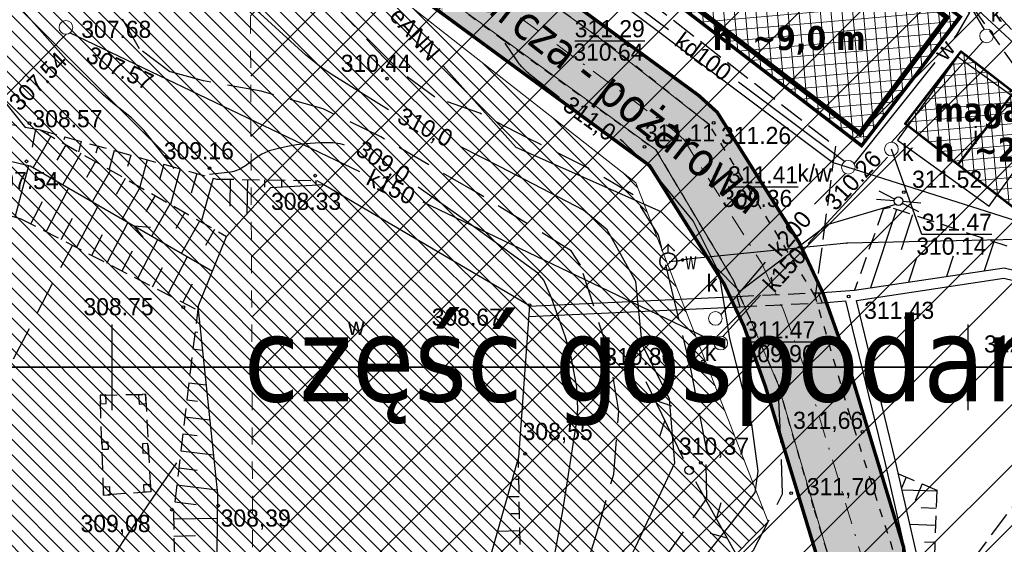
# Model space of a CAD drawing. Extents: x 4615668 to 9249187, y 5334101 to 10688993.
# Tile 23 of 120: x 4667479 to 4667536, y 5336809 to 5336839. Entities that reach past the tile are written whole.
import ezdxf
from ezdxf.enums import TextEntityAlignment as Align

# ---------------------------------------------------------------- set-up
doc = ezdxf.new("R2010")
doc.units = 0
doc.header["$MEASUREMENT"] = 0
for name, pattern in [('BUIB05', [1, 0.5, -0.5]), ('CHODNIK', [2, 1.5, -0.5]), ('DASHDOT', [25.4, 12.7, -6.35, 0, -6.35]), ('DROGA', [1, 0.5, -0.5]), ('PRZEPUST', [1.5, 1, -0.5]), ('SKARPA1', [1.5, 1, -0.5]), ('WARSTWICA', [3, 2, -1]), ('WIATA', [1.5, 1, -0.5])]:
    doc.linetypes.add(name, pattern=pattern)
for name, color, linetype in [('11', 7, 'Continuous'), ('13', 7, 'Continuous'), ('14', 7, 'Continuous'), ('16', 7, 'Continuous'), ('17', 7, 'Continuous'), ('19', 7, 'Continuous'), ('21', 7, 'Continuous'), ('22', 7, 'Continuous'), ('24', 7, 'Continuous'), ('25', 7, 'Continuous'), ('27', 7, 'Continuous'), ('28', 7, 'Continuous'), ('45', 7, 'Continuous'), ('50', 7, 'Continuous'), ('51', 7, 'Continuous'), ('52', 7, 'Continuous'), ('56', 7, 'Continuous'), ('60', 7, 'Continuous'), ('9', 7, 'Continuous'), ('tpsa_stolarka', 4, 'Continuous'), ('UKKPA_506', 7, 'Continuous')]:
    doc.layers.add(name, color=color, linetype=linetype)
for name, color, linetype, lineweight in [('budynek', 7, 'Continuous', 53), ('hatch', 253, 'Continuous', 0), ('sciany - mur', 1, 'Continuous', 30)]:
    doc.layers.add(name, color=color, linetype=linetype, lineweight=lineweight)
doc.styles.add('tomek14', font='ISOCP.shx', dxfattribs={"height": 14})
doc.styles.add('txt', font='TXT', dxfattribs={"height": 0.2})

# ---------------------------------------------------------------- blocks, each defined once
blk = doc.blocks.new('*M2220')
at = {"layer": '60', "color": 7, "linetype": 'Continuous'}
for p, q in [((250, 0), (250, 2.5)), ((300, 0), (300, 2.5))]:
    blk.add_line(p, q, dxfattribs=at)
blk.add_lwpolyline([(0, 0), (0, 250), (400, 250), (400, 0)], close=True, dxfattribs=at)
blk = doc.blocks.new('*M2222')
at = {"layer": '60', "color": 7, "linetype": 'Continuous'}
for p, q in [((250, 247.5), (250, 250)), ((300, 247.5), (300, 250))]:
    blk.add_line(p, q, dxfattribs=at)
blk.add_lwpolyline([(0, 0), (0, 250), (400, 250), (400, 0)], close=True, dxfattribs=at)
blk = doc.blocks.new('KL')
at = {"layer": 'UKKPA_506', "color": 7, "linetype": 'Continuous', "lineweight": 13}
blk.add_circle((0, 0), 0.4, dxfattribs=at)
blk = doc.blocks.new('SLU')
at = {"layer": '22', "color": 1, "linetype": 'Continuous'}
blk.add_circle((0, 0), 0.25, dxfattribs=at)
blk = doc.blocks.new('PLT')
at = {"layer": '24', "color": 40, "linetype": 'Continuous'}
for p, q in [((3.25, 0), (2.543, 0.707)), ((0.75, 0), (5.75, 0)), ((4.543, 0), (3.836, -0.707))]:
    blk.add_line(p, q, dxfattribs=at)
blk = doc.blocks.new('WYS')
at = {"layer": '52', "color": 67, "linetype": 'Continuous'}
blk.add_circle((0, 0), 0.08, dxfattribs=at)
blk = doc.blocks.new('SL')
at = {"layer": '22', "color": 1, "linetype": 'Continuous'}
for p, q in [((-1.272, 0.256), (-0.245, 0.05)), ((1.281, 0.256), (0.245, 0.048)), ((-0.246, -0.05), (-1.272, -0.255)), ((0.245, -0.048), (1.281, -0.256))]:
    blk.add_line(p, q, dxfattribs=at)
blk.add_circle((0, 0), 0.25, dxfattribs=at)
blk = doc.blocks.new('*M2256')
at = {"layer": '25', "color": 165, "linetype": 'Continuous'}
blk.add_lwpolyline([(5, 0), (4.94, 0.78), (4.75, 1.55), (4.45, 2.27), (4.04, 2.94), (3.53, 3.54), (2.93, 4.05), (2.26, 4.46), (1.54, 4.76), (0.77, 4.94), (-0.01, 5), (-0.79, 4.94), (-1.55, 4.75), (-2.28, 4.45), (-2.95, 4.04), (-3.54, 3.53), (-4.05, 2.93), (-4.46, 2.26), (-4.76, 1.53), (-4.94, 0.77), (-5, -0.02), (-4.94, -0.8), (-4.75, -1.56), (-4.45, -2.29), (-4.03, -2.95), (-3.52, -3.55), (-2.92, -4.06), (-2.25, -4.46), (-1.52, -4.76), (-0.76, -4.94), (0.02, -5), (0.81, -4.93), (1.57, -4.75), (2.29, -4.44), (2.96, -4.03), (3.56, -3.52), (4.06, -2.92), (4.47, -2.24), (4.76, -1.52), (4.94, -0.75), (5, 0)], dxfattribs=at)
blk.add_lwpolyline([(5, 0), (4.94, 0.78), (4.75, 1.55), (4.45, 2.27), (4.04, 2.94), (3.53, 3.54), (2.93, 4.05), (2.26, 4.46), (1.54, 4.76), (0.77, 4.94), (-0.01, 5), (-0.79, 4.94), (-1.55, 4.75), (-2.28, 4.45), (-2.95, 4.04), (-3.54, 3.53), (-4.05, 2.93), (-4.46, 2.26), (-4.76, 1.53), (-4.94, 0.77), (-5, -0.02), (-4.94, -0.8), (-4.75, -1.56), (-4.45, -2.29), (-4.03, -2.95), (-3.52, -3.55), (-2.92, -4.06), (-2.25, -4.46), (-1.52, -4.76), (-0.76, -4.94), (0.02, -5), (0.81, -4.93), (1.57, -4.75), (2.29, -4.44), (2.96, -4.03), (3.56, -3.52), (4.06, -2.92), (4.47, -2.24), (4.76, -1.52), (4.94, -0.75), (5, 0)], dxfattribs=at)
for p in [(-4.94, 0.77), (-4.76, 1.53), (-4.46, 2.26), (-4.05, 2.93), (-3.54, 3.53), (-2.95, 4.04), (-2.28, 4.45), (-1.55, 4.75), (-0.79, 4.94), (-0.01, 5), (0.77, 4.94), (1.54, 4.76), (2.26, 4.46), (2.93, 4.05), (3.53, 3.54), (4.04, 2.94), (4.45, 2.27), (4.75, 1.55), (4.94, 0.78), (5, 0), (-5, -0.02), (-4.94, -0.8), (-4.75, -1.56), (-4.45, -2.29), (-4.03, -2.95), (-3.52, -3.55), (-2.92, -4.06), (-2.25, -4.46), (-1.52, -4.76), (-0.76, -4.94), (0.02, -5), (0.81, -4.93), (1.57, -4.75), (2.29, -4.44), (2.96, -4.03), (3.56, -3.52), (4.06, -2.92), (4.47, -2.24), (4.76, -1.52), (4.94, -0.75)]:
    blk.add_point(p, dxfattribs=at)
blk = doc.blocks.new('*M2257')
at = {"layer": '25', "color": 165, "linetype": 'Continuous'}
blk.add_lwpolyline([(5, 0), (4.94, 0.78), (4.75, 1.55), (4.45, 2.27), (4.04, 2.94), (3.53, 3.54), (2.93, 4.05), (2.26, 4.46), (1.54, 4.76), (0.77, 4.94), (-0.01, 5), (-0.79, 4.94), (-1.55, 4.75), (-2.28, 4.45), (-2.95, 4.04), (-3.54, 3.53), (-4.05, 2.93), (-4.46, 2.26), (-4.76, 1.53), (-4.94, 0.77), (-5, -0.02), (-4.94, -0.8), (-4.75, -1.56), (-4.45, -2.29), (-4.03, -2.95), (-3.52, -3.55), (-2.92, -4.06), (-2.25, -4.46), (-1.52, -4.76), (-0.76, -4.94), (0.02, -5), (0.81, -4.93), (1.57, -4.75), (2.29, -4.44), (2.96, -4.03), (3.56, -3.52), (4.06, -2.92), (4.47, -2.24), (4.76, -1.52), (4.94, -0.75), (5, 0)], dxfattribs=at)
blk.add_lwpolyline([(5, 0), (4.94, 0.78), (4.75, 1.55), (4.45, 2.27), (4.04, 2.94), (3.53, 3.54), (2.93, 4.05), (2.26, 4.46), (1.54, 4.76), (0.77, 4.94), (-0.01, 5), (-0.79, 4.94), (-1.55, 4.75), (-2.28, 4.45), (-2.95, 4.04), (-3.54, 3.53), (-4.05, 2.93), (-4.46, 2.26), (-4.76, 1.53), (-4.94, 0.77), (-5, -0.02), (-4.94, -0.8), (-4.75, -1.56), (-4.45, -2.29), (-4.03, -2.95), (-3.52, -3.55), (-2.92, -4.06), (-2.25, -4.46), (-1.52, -4.76), (-0.76, -4.94), (0.02, -5), (0.81, -4.93), (1.57, -4.75), (2.29, -4.44), (2.96, -4.03), (3.56, -3.52), (4.06, -2.92), (4.47, -2.24), (4.76, -1.52), (4.94, -0.75), (5, 0)], dxfattribs=at)
for p in [(-4.94, 0.77), (-4.76, 1.53), (-4.46, 2.26), (-4.05, 2.93), (-3.54, 3.53), (-2.95, 4.04), (-2.28, 4.45), (-1.55, 4.75), (-0.79, 4.94), (-0.01, 5), (0.77, 4.94), (1.54, 4.76), (2.26, 4.46), (2.93, 4.05), (3.53, 3.54), (4.04, 2.94), (4.45, 2.27), (4.75, 1.55), (4.94, 0.78), (5, 0), (-5, -0.02), (-4.94, -0.8), (-4.75, -1.56), (-4.45, -2.29), (-4.03, -2.95), (-3.52, -3.55), (-2.92, -4.06), (-2.25, -4.46), (-1.52, -4.76), (-0.76, -4.94), (0.02, -5), (0.81, -4.93), (1.57, -4.75), (2.29, -4.44), (2.96, -4.03), (3.56, -3.52), (4.06, -2.92), (4.47, -2.24), (4.76, -1.52), (4.94, -0.75)]:
    blk.add_point(p, dxfattribs=at)
blk = doc.blocks.new('*M2258')
at = {"layer": '25', "color": 165, "linetype": 'Continuous'}
blk.add_line((0, 5), (0, 10), dxfattribs=at)
blk.add_line((0, 5), (0, 10), dxfattribs=at)
for p in [(0, 10), (0, 5)]:
    blk.add_point(p, dxfattribs=at)
blk = doc.blocks.new('*M2259')
at = {"layer": '25', "color": 165, "linetype": 'Continuous'}
blk.add_line((-3.5, 6.5), (0, 10), dxfattribs=at)
blk.add_line((-3.5, 6.5), (0, 10), dxfattribs=at)
for p in [(-3.5, 6.5), (0, 10)]:
    blk.add_point(p, dxfattribs=at)
blk = doc.blocks.new('*M2260')
at = {"layer": '25', "color": 165, "linetype": 'Continuous'}
blk.add_line((0, 10), (3.5, 6.5), dxfattribs=at)
blk.add_line((0, 10), (3.5, 6.5), dxfattribs=at)
for p in [(0, 10), (3.5, 6.5)]:
    blk.add_point(p, dxfattribs=at)
blk = doc.blocks.new('HYP')
at = {"layer": '25', "color": 165, "linetype": 'Continuous'}
for name in ['*M2259', '*M2258', '*M2260', '*M2256', '*M2257']:
    blk.add_blockref(name, (0, 0), dxfattribs=at)
blk = doc.blocks.new('*M2262')
at = {"layer": '25', "color": 165, "linetype": 'Continuous'}
blk.add_lwpolyline([(0.5, 0), (0.49, 0.08), (0.48, 0.15), (0.45, 0.23), (0.4, 0.29), (0.35, 0.35), (0.29, 0.4), (0.23, 0.45), (0.15, 0.48), (0.08, 0.49), (0, 0.5), (-0.08, 0.49), (-0.16, 0.48), (-0.23, 0.45), (-0.29, 0.4), (-0.35, 0.35), (-0.41, 0.29), (-0.45, 0.23), (-0.48, 0.15), (-0.49, 0.08), (-0.5, 0), (-0.49, -0.08), (-0.47, -0.16), (-0.44, -0.23), (-0.4, -0.3), (-0.35, -0.35), (-0.29, -0.41), (-0.23, -0.45), (-0.15, -0.48), (-0.08, -0.49), (0, -0.5), (0.08, -0.49), (0.16, -0.47), (0.23, -0.44), (0.3, -0.4), (0.36, -0.35), (0.41, -0.29), (0.45, -0.22), (0.48, -0.15), (0.49, -0.08), (0.5, 0)], dxfattribs=at)
blk.add_lwpolyline([(0.5, 0), (0.49, 0.08), (0.48, 0.15), (0.45, 0.23), (0.4, 0.29), (0.35, 0.35), (0.29, 0.4), (0.23, 0.45), (0.15, 0.48), (0.08, 0.49), (0, 0.5), (-0.08, 0.49), (-0.16, 0.48), (-0.23, 0.45), (-0.29, 0.4), (-0.35, 0.35), (-0.41, 0.29), (-0.45, 0.23), (-0.48, 0.15), (-0.49, 0.08), (-0.5, 0), (-0.49, -0.08), (-0.47, -0.16), (-0.44, -0.23), (-0.4, -0.3), (-0.35, -0.35), (-0.29, -0.41), (-0.23, -0.45), (-0.15, -0.48), (-0.08, -0.49), (0, -0.5), (0.08, -0.49), (0.16, -0.47), (0.23, -0.44), (0.3, -0.4), (0.36, -0.35), (0.41, -0.29), (0.45, -0.22), (0.48, -0.15), (0.49, -0.08), (0.5, 0)], dxfattribs=at)
for p in [(-0.49, 0.08), (-0.48, 0.15), (-0.45, 0.23), (-0.41, 0.29), (-0.35, 0.35), (-0.29, 0.4), (-0.23, 0.45), (-0.16, 0.48), (-0.08, 0.49), (0, 0.5), (0.08, 0.49), (0.15, 0.48), (0.23, 0.45), (0.29, 0.4), (0.35, 0.35), (0.4, 0.29), (0.45, 0.23), (0.48, 0.15), (0.49, 0.08), (0.5, 0), (-0.5, 0), (-0.49, -0.08), (-0.47, -0.16), (-0.44, -0.23), (-0.4, -0.3), (-0.35, -0.35), (-0.29, -0.41), (-0.23, -0.45), (-0.15, -0.48), (-0.08, -0.49), (0, -0.5), (0.08, -0.49), (0.16, -0.47), (0.23, -0.44), (0.3, -0.4), (0.36, -0.35), (0.41, -0.29), (0.45, -0.22), (0.48, -0.15), (0.49, -0.08)]:
    blk.add_point(p, dxfattribs=at)
blk = doc.blocks.new('800')
at = {"layer": '25', "color": 165, "linetype": 'Continuous'}
blk.add_blockref('*M2262', (0, 0), dxfattribs=at)

msp = doc.modelspace()

# ---------------------------------------------------------------- hatches: boundary and pattern name
at = {"layer": 'hatch', "lineweight": 0}
h = msp.add_hatch(dxfattribs=at)
h.set_pattern_fill('ANSI31', color=160, scale=20)
h.set_pattern_definition([(45, (0, 0), (-1.767766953, 1.767766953), [])])
h.paths.add_polyline_path([(4667474.732, 5336856.646), (4667499.212, 5336897.332), (4667613.908, 5336808.5), (4667647.336, 5336782.081), (4667630.656, 5336776.416), (4667605.665, 5336771.261), (4667592.294, 5336770.058), (4667562.355, 5336763.404), (4667552.216, 5336758.206), (4667530.784, 5336759.661), (4667490.062, 5336757.531), (4667479.482, 5336755.228), (4667453.16, 5336765.741), (4667492.626, 5336792.677), (4667492.398, 5336848.025)])
at = {"layer": 'hatch', "lineweight": 0, "ltscale": 40}
h = msp.add_hatch(dxfattribs=at)
h.set_pattern_fill('ANSI37', color=0, scale=5, angle=50)
h.set_pattern_definition([(95, (0, 0), (-0.62262168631, -0.05447233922), []), (185, (0, 0), (0.05447233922, -0.62262168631), [])])
h.paths.add_polyline_path([(4667503.729, 5336850.854), (4667509.279, 5336858.084), (4667533.893, 5336839.646), (4667528.121, 5336832.127)])
h = msp.add_hatch(dxfattribs=at)
h.set_pattern_fill('CONCRE', color=40)
h.set_pattern_definition([(0, (0, 0), (1, 1), [0.125, -0.875]), (90, (0, 0), (-1, 1), [0.125, -0.875]), (135, (0.125, 0), (-0.99999999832, 6e-17), [0.1767767, -1.2374369]), (0, (0.125, 0.5625), (1, 1), [0.125, -0.875]), (45, (0.1875, 0.5), (0, 0.99999999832), [0.0883883, -1.3258252]), (135, (0.1875, 0.5), (-0.99999999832, 6e-17), [0.0883883, -1.3258252]), (0, (0.5, 0.8125), (1, 1), [0.1767767, -0.8232233]), (45, (0.5, 0.8125), (0, 0.99999999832), [0.125, -1.2892136]), (135, (0.6768, 0.8125), (-0.99999999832, 6e-17), [0.125, -1.2892136]), (90, (0.6875, 0.25), (-1, 1), [0.125, -0.875]), (45, (0.6875, 0.25), (0, 0.99999999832), [0.0883883, -1.3258252]), (135, (0.75, 0.3125), (-0.99999999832, 6e-17), [0.0883883, -1.3258252]), (0, (0.125, 0.25), (1, 1), [0.0625, -0.8375]), (0, (0.875, 0.5), (1, 1), [0.0625, -0.8375]), (90, (0.5625, 0.625), (-1, 1), [0.0625, -0.8375]), (135, (0.6875, 0.0625), (-0.99999999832, 6e-17), [0.0883883, -1.3258252]), (135, (0.25, 0.75), (-0.99999999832, 6e-17), [0.0883883, -1.3258252]), (45, (0.46875, 0.3281), (0, 0.99999999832), [0.0883883, -1.3258252]), (90, (0.3438, 0.125), (-1, 1), [0.015625, -0.984375]), (90, (0.3906, 0.5469), (-1, 1), [0.015625, -0.984375]), (90, (0.8594, 0.7188), (-1, 1), [0.015625, -0.984375]), (90, (0.875, 0.1875), (-1, 1), [0.015625, -0.984375])])
h.paths.add_polyline_path([(4667472.961, 5336756.489), (4667468.058, 5336758.973), (4667487.243, 5336774.477), (4667507.924, 5336780.952), (4667514.555, 5336787.159), (4667525.884, 5336802.746), (4667525.606, 5336807.84), (4667523.221, 5336815.704), (4667522.509, 5336818.048), (4667521.226, 5336821.635), (4667520.864, 5336822.406), (4667520.067, 5336824.088), (4667519.679, 5336824.706), (4667515.771, 5336830.92), (4667509.771, 5336835.34), (4667494.15, 5336846.576), (4667489.905, 5336849.409), (4667484.007, 5336852.786), (4667486.27, 5336857.256), (4667492.961, 5336853.385), (4667501.292, 5336847.756), (4667518.717, 5336834.965), (4667519.688, 5336834.083), (4667524.486, 5336826.454), (4667525.848, 5336823.557), (4667528.047, 5336817.018), (4667529.495, 5336812.247), (4667530.585, 5336808.651), (4667530.773, 5336800.967), (4667520.307, 5336786.568), (4667509.938, 5336776.339), (4667489.772, 5336770.079)])
at = {"layer": 'hatch', "lineweight": 0, "ltscale": 20}
h = msp.add_hatch(dxfattribs=at)
h.set_pattern_fill('ANSI31', color=3, scale=5, angle=90)
h.set_pattern_definition([(135, (0, 0), (-0.44194173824, -0.44194173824), [])])
h.paths.add_polyline_path([(4667467.837, 5336761.845), (4667446.717, 5336769.805), (4667465.95, 5336800.297), (4667453.331, 5336810.903), (4667456.996, 5336817.795), (4667461.413, 5336829.102), (4667470.895, 5336824.303), (4667477.712, 5336835.194), (4667462.385, 5336842.995), (4667465.057, 5336851.959), (4667473.624, 5336855.263), (4667477.401, 5336854.407), (4667477.94, 5336845.571), (4667487.032, 5336840.461), (4667491.362, 5336848.44), (4667514.938, 5336829.96), (4667522.66, 5336810.151), (4667493.116, 5336780.396), (4667477.533, 5336784.386), (4667471.001, 5336776.207), (4667474.27, 5336768.361)])
at = {"layer": 'hatch', "lineweight": 0, "ltscale": 40}
h = msp.add_hatch(dxfattribs=at)
h.set_pattern_fill('ANSI37', color=0, scale=5, angle=50)
h.set_pattern_definition([(95, (0, 0), (-0.62262168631, -0.05447233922), []), (185, (0, 0), (0.05447233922, -0.62262168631), [])])
h.paths.add_polyline_path([(4667539.965, 5336826.2), (4667530.658, 5336833.404), (4667533.93, 5336837.631), (4667543.237, 5336830.427)])

# ---------------------------------------------------------------- linework, layer by layer
at = {"color": 94, "linetype": 'BUIB05', "lineweight": 0, "ltscale": 2}
msp.add_lwpolyline([(4667474.732, 5336856.646), (4667499.212, 5336897.332), (4667613.908, 5336808.5), (4667647.336, 5336782.081), (4667630.656, 5336776.416), (4667605.665, 5336771.261), (4667592.294, 5336770.058), (4667562.355, 5336763.404), (4667552.216, 5336758.206), (4667530.784, 5336759.661), (4667490.062, 5336757.531), (4667479.482, 5336755.228), (4667453.16, 5336765.741), (4667492.626, 5336792.677), (4667492.398, 5336848.025)], close=True, dxfattribs=at)
at = {"lineweight": 0, "ltscale": 40}
msp.add_lwpolyline([(4667467.837, 5336761.845), (4667446.717, 5336769.805), (4667465.95, 5336800.297), (4667453.331, 5336810.903), (4667456.996, 5336817.795), (4667461.413, 5336829.102), (4667470.895, 5336824.303), (4667477.712, 5336835.194), (4667462.385, 5336842.995), (4667465.057, 5336851.959), (4667473.624, 5336855.263), (4667477.401, 5336854.407), (4667477.94, 5336845.571), (4667487.032, 5336840.461), (4667491.362, 5336848.44), (4667514.938, 5336829.96), (4667522.66, 5336810.151), (4667493.116, 5336780.396), (4667477.533, 5336784.386), (4667471.001, 5336776.207), (4667474.27, 5336768.361)], close=True, dxfattribs=at)
msp.add_lwpolyline([(4667515.843, 5336841.553), (4667528.12, 5336832.128), (4667533.803, 5336839.713), (4667521.616, 5336849.073), (4667515.843, 5336841.553)], dxfattribs=at)
at = {"lineweight": 0, "ltscale": 40, "const_width": 0.3}
msp.add_lwpolyline([(4667516.544, 5336841.646), (4667528.023, 5336832.832), (4667533.106, 5336839.618), (4667521.708, 5336848.372)], close=True, dxfattribs=at)
at = {"layer": '11', "color": 2, "linetype": 'Continuous'}
msp.add_lwpolyline([(4667515.843, 5336841.554), (4667528.12, 5336832.128), (4667533.893, 5336839.646), (4667521.616, 5336849.073)], close=True, dxfattribs=at)
at = {"layer": '13', "color": 7, "linetype": 'Continuous'}
msp.add_lwpolyline([(4667530.222, 5336832.453), (4667535.57, 5336828.6), (4667539.072, 5336833.46), (4667533.724, 5336837.313)], close=True, dxfattribs=at)
at = {"layer": '13', "color": 132, "linetype": 'WIATA'}
msp.add_lwpolyline([(4667486.302, 5336817.605), (4667486.606, 5336811.9), (4667483.854, 5336811.723), (4667483.656, 5336817.565)], close=True, dxfattribs=at)
at = {"layer": '13', "color": 132, "linetype": 'Continuous'}
for points in [[(4667483.656, 5336817.565), (4667483.672, 5336817.051), (4667484.006, 5336817.062), (4667483.99, 5336817.576)], [(4667485.892, 5336817.581), (4667485.924, 5336817.038), (4667486.333, 5336817.062), (4667486.302, 5336817.605)], [(4667484.097, 5336814.834), (4667484.112, 5336814.387), (4667483.792, 5336814.376), (4667483.777, 5336814.823)], [(4667486.121, 5336814.711), (4667486.154, 5336814.172), (4667486.471, 5336814.192), (4667486.437, 5336814.731)], [(4667483.838, 5336812.179), (4667483.854, 5336811.723), (4667484.234, 5336811.736), (4667484.218, 5336812.192)], [(4667486.592, 5336812.346), (4667486.606, 5336811.9), (4667486.227, 5336811.889), (4667486.213, 5336812.335)]]:
    msp.add_lwpolyline(points, close=True, dxfattribs=at)
at = {"layer": '16', "color": 7, "linetype": 'CHODNIK'}
for points in [[(4667501.397, 5336848.914), (4667500.979, 5336847.364), (4667503.328, 5336850.308), (4667515.555, 5336840.678), (4667526.594, 5336832.102), (4667525.414, 5336823.336)], [(4667541.379, 5336817.005), (4667531.199, 5336803.37), (4667533.732, 5336801.456), (4667535.565, 5336803.761)]]:
    msp.add_lwpolyline(points, dxfattribs=at)
at = {"layer": '17', "color": 97, "linetype": 'DROGA'}
for points in [[(4667509.729, 5336776.363), (4667522.731, 5336785.295), (4667530.229, 5336801.252), (4667530.261, 5336807.572), (4667527.468, 5336816.293), (4667525.414, 5336823.336), (4667519.234, 5336833.343), (4667513.571, 5336837.869), (4667500.63, 5336847.171), (4667494.497, 5336851.715), (4667489.02, 5336854.912), (4667485.725, 5336856.886), (4667477.485, 5336860.742), (4667475.526, 5336864.356), (4667475.571, 5336866.009), (4667476.258, 5336867.753), (4667479.139, 5336873.796), (4667481.061, 5336878.111), (4667482.068, 5336881.58), (4667483.12, 5336885.665), (4667483.624, 5336888.832), (4667483.854, 5336898.363), (4667484.586, 5336900.737)], [(4667444.052, 5336813.794), (4667451.532, 5336825.809), (4667456.245, 5336834.054), (4667459.906, 5336840.159), (4667468.277, 5336852.906), (4667469.374, 5336853.595), (4667472.578, 5336855.569), (4667476.907, 5336856.158), (4667484.917, 5336853.083), (4667490.803, 5336849.697), (4667498.722, 5336844.511), (4667507.185, 5336838.316), (4667516.083, 5336831.904), (4667520.615, 5336824.284), (4667523.251, 5336818.184), (4667525.356, 5336810.84), (4667526.332, 5336807.663), (4667526.549, 5336801.494), (4667519.433, 5336786.317), (4667509.376, 5336781.364), (4667487.358, 5336773.665), (4667467.89, 5336759.058)]]:
    msp.add_lwpolyline(points, dxfattribs=at)
at = {"layer": '19', "color": 172, "linetype": 'PRZEPUST'}
for p, q in [((4667520.832, 5336823.324), (4667525.585, 5336823.539)), ((4667521.008, 5336822.719), (4667525.819, 5336822.953))]:
    msp.add_line(p, q, dxfattribs=at)
at = {"layer": '19', "color": 7, "linetype": 'Continuous'}
for p, q in [((4667525.585, 5336823.539), (4667525.819, 5336822.953)), ((4667520.832, 5336823.324), (4667521.008, 5336822.719))]:
    msp.add_line(p, q, dxfattribs=at)
at = {"layer": '21', "color": 1, "linetype": 'Continuous'}
msp.add_lwpolyline([(4667530.126, 5336828.684), (4667526.161, 5336827.529), (4667521.006, 5336823.608), (4667516.413, 5336828.27), (4667507.94, 5336832.03), (4667503.692, 5336836.8)], dxfattribs=at)
at = {"layer": '25', "color": 165, "linetype": 'Continuous'}
msp.add_line((4667532.393, 5336836.995), (4667527.687, 5336831.079), dxfattribs=at)
for points in [[(4667527.457, 5336844.723), (4667527.687, 5336844.953), (4667534.421, 5336839.912), (4667533.668, 5336838.598), (4667533.529, 5336838.423)], [(4667567.351, 5336807.147), (4667565.487, 5336809.73), (4667557.173, 5336817.121), (4667550.793, 5336821.357), (4667544.839, 5336825.281), (4667526.426, 5336831.14), (4667513.619, 5336840.789), (4667512.229, 5336841.833)], [(4667543.279, 5336833.425), (4667538.024, 5336827.683), (4667537.284, 5336826.653), (4667527.264, 5336826.443), (4667517.954, 5336825.493), (4667517.444, 5336825.393), (4667516.914, 5336825.353)], [(4667543.204, 5336833.343), (4667538.024, 5336827.683), (4667537.284, 5336826.653), (4667527.264, 5336826.443), (4667517.954, 5336825.493), (4667517.444, 5336825.393), (4667516.914, 5336825.353)]]:
    msp.add_lwpolyline(points, dxfattribs=at)
for p in [(4667527.264, 5336826.443), (4667516.914, 5336825.353), (4667517.444, 5336825.393), (4667517.954, 5336825.493)]:
    msp.add_point(p, dxfattribs=at)
at = {"layer": '27', "color": 17, "linetype": 'Continuous'}
for p, q in [((4667535.3, 5336838.923), (4667534.586, 5336840.128)), ((4667516.845, 5336838.885), (4667515.326, 5336840.02)), ((4667468.285, 5336825.034), (4667481.661, 5336838.639)), ((4667481.897, 5336838.724), (4667498.799, 5336830.623)), ((4667529.878, 5336832.329), (4667535.202, 5336838.205)), ((4667527.128, 5336831.203), (4667520.931, 5336835.833)), ((4667524.997, 5336826.415), (4667529.632, 5336831.465)), ((4667502.496, 5336828.85), (4667519.513, 5336820.694)), ((4667522.496, 5336825.318), (4667519.905, 5336822.275)), ((4667520.011, 5336820.983), (4667522.225, 5336823.395))]:
    msp.add_line(p, q, dxfattribs=at)
msp.add_lwpolyline([(4667527.187, 5336830.501), (4667525.483, 5336828.826), (4667525.381, 5336828.706)], dxfattribs=at)
at = {"layer": '45', "color": 219, "linetype": 'Continuous'}
for p, q in [((4667508.717, 5336822.747), (4667520.832, 5336823.324)), ((4667525.819, 5336822.953), (4667527.211, 5336823.058)), ((4667508.674, 5336822.143), (4667521.008, 5336822.719))]:
    msp.add_line(p, q, dxfattribs=at)
for points in [[(4667459.199, 5336833.332), (4667469.016, 5336833.434), (4667479.574, 5336830.96), (4667490.212, 5336824.805)], [(4667486.164, 5336826.792), (4667485.635, 5336827.453), (4667486.585, 5336827.367)], [(4667525.585, 5336823.539), (4667527.71, 5336823.684), (4667536.448, 5336824.991), (4667543.153, 5336823.381), (4667553.31, 5336814.97), (4667563.819, 5336806.395), (4667558.143, 5336798.483), (4667553.499, 5336792.349), (4667544.517, 5336798.505), (4667538.308, 5336802.831)], [(4667527.82, 5336823.094), (4667536.422, 5336824.381), (4667542.877, 5336822.831), (4667552.928, 5336814.506), (4667563.003, 5336806.287), (4667557.659, 5336798.839), (4667553.367, 5336793.167), (4667544.859, 5336798.999), (4667538.65, 5336803.323)], [(4667525.296, 5336764.975), (4667530.65, 5336772.172), (4667532.713, 5336774.932), (4667546.447, 5336793.855), (4667534.291, 5336802.74), (4667531.488, 5336804.911), (4667529.514, 5336813.565), (4667527.211, 5336823.058)], [(4667525.778, 5336764.617), (4667531.13, 5336771.814), (4667533.197, 5336774.576), (4667547.283, 5336793.987), (4667534.651, 5336803.22), (4667532.026, 5336805.253), (4667530.098, 5336813.703), (4667527.82, 5336823.094)]]:
    msp.add_lwpolyline(points, dxfattribs=at)
msp.add_lwpolyline([(4667508.721, 5336822.797), (4667508.089, 5336813.928), (4667504.529, 5336801.374), (4667501.371, 5336798.091), (4667490.405, 5336801.777), (4667490.519, 5336811.798), (4667489.371, 5336822.74), (4667491.036, 5336826.829), (4667493.614, 5336829.695), (4667496.714, 5336829.868)], close=True, dxfattribs=at)
at = {"layer": '50', "color": 216, "linetype": 'Continuous'}
for points in [[(4667487.98, 5336830.803), (4667486.232, 5336833.017), (4667485.493, 5336833.758), (4667484.378, 5336834.623), (4667483.841, 5336835.077), (4667481.665, 5336837.168), (4667479.335, 5336839.781), (4667476.641, 5336842.751), (4667475.965, 5336843.643), (4667474.925, 5336845.641), (4667474.22, 5336848.039), (4667473.055, 5336850.192), (4667472.906, 5336850.688)], [(4667510.46, 5336834.943), (4667510.192, 5336835.151), (4667509.659, 5336835.572), (4667509.572, 5336835.64), (4667509.395, 5336835.777), (4667509.157, 5336835.959), (4667509.039, 5336836.051), (4667508.921, 5336836.144), (4667508.863, 5336836.191), (4667508.749, 5336836.287), (4667508.692, 5336836.335), (4667508.608, 5336836.409), (4667508.526, 5336836.485), (4667508.486, 5336836.523), (4667508.415, 5336836.592), (4667508.381, 5336836.627), (4667508.33, 5336836.68), (4667508.255, 5336836.762), (4667508.183, 5336836.846), (4667508.148, 5336836.889), (4667508.08, 5336836.976), (4667508.047, 5336837.02), (4667507.999, 5336837.089), (4667507.298, 5336838.125)], [(4667497.929, 5336832.158), (4667497.878, 5336832.174), (4667497.668, 5336832.228), (4667497.525, 5336832.255), (4667497.237, 5336832.289), (4667496.798, 5336832.3), (4667496.504, 5336832.29), (4667495.92, 5336832.254), (4667495.652, 5336832.234), (4667495.119, 5336832.173), (4667494.587, 5336832.083), (4667494.235, 5336832.008), (4667494, 5336831.952), (4667493.533, 5336831.824), (4667493.442, 5336831.793), (4667493.264, 5336831.719), (4667493.093, 5336831.628), (4667492.766, 5336831.413), (4667492.133, 5336830.946), (4667491.917, 5336830.811), (4667491.806, 5336830.752), (4667491.577, 5336830.655), (4667491.458, 5336830.62), (4667491.272, 5336830.587), (4667490.038, 5336830.453)], [(4667506.785, 5336780.546), (4667506.753, 5336782.025), (4667507.748, 5336783.468), (4667510.072, 5336785.243), (4667512.61, 5336788.477), (4667513.754, 5336791.214), (4667513.643, 5336793.064), (4667512.499, 5336795.394), (4667511.246, 5336797.082), (4667511.209, 5336798.488), (4667512.131, 5336800.411), (4667514.307, 5336803.074), (4667517.988, 5336806.904), (4667520.533, 5336810.085), (4667521.898, 5336811.861), (4667522.082, 5336813.118), (4667521.713, 5336815.856), (4667520.423, 5336820.875), (4667519.796, 5336824.71), (4667518.283, 5336827.743), (4667515.738, 5336830.85), (4667514.195, 5336832.354), (4667514.018, 5336832.485)], [(4667508.317, 5336802.629), (4667509.862, 5336807.046), (4667510.21, 5336808.276), (4667510.682, 5336810.8), (4667511.503, 5336816.173), (4667511.55, 5336816.786), (4667511.491, 5336818.017), (4667511.161, 5336819.787), (4667510.834, 5336820.944), (4667510.016, 5336823.236), (4667509.573, 5336824.267), (4667509.216, 5336824.678), (4667504.469, 5336828.121), (4667502.217, 5336829.696)], [(4667482.478, 5336804.423), (4667482.672, 5336804.832), (4667482.771, 5336805.037), (4667482.919, 5336805.343), (4667483.07, 5336805.648), (4667483.146, 5336805.8), (4667483.301, 5336806.104), (4667483.379, 5336806.255), (4667483.497, 5336806.481), (4667483.658, 5336806.781), (4667483.739, 5336806.931), (4667483.862, 5336807.154), (4667483.988, 5336807.376), (4667484.051, 5336807.487), (4667484.223, 5336807.78), (4667484.31, 5336807.926), (4667484.443, 5336808.144), (4667484.578, 5336808.36), (4667484.647, 5336808.467), (4667484.785, 5336808.681), (4667484.856, 5336808.787), (4667484.962, 5336808.946), (4667488.129, 5336813.606)]]:
    msp.add_lwpolyline(points, dxfattribs=at)
at = {"layer": '50', "color": 245, "linetype": 'WARSTWICA'}
for points in [[(4667479.306, 5336833.165), (4667477.712, 5336835.194), (4667476.998, 5336836.225), (4667476.149, 5336837.672), (4667475.719, 5336838.392), (4667473.573, 5336841.835), (4667473.011, 5336842.652), (4667471.713, 5336844.161), (4667469.598, 5336846.129), (4667468.219, 5336847.236), (4667467.465, 5336847.715), (4667467.054, 5336847.881), (4667465.337, 5336848.404)], [(4667516.561, 5336807.939), (4667519.087, 5336811.514), (4667519.037, 5336814.544), (4667518.146, 5336819.095), (4667517.156, 5336823.217), (4667516.264, 5336826.892), (4667514.785, 5336829.252), (4667512.111, 5336830.841), (4667508.596, 5336832.579), (4667505.823, 5336834.02), (4667503.198, 5336834.963), (4667500.574, 5336836.9), (4667497.472, 5336840.208), (4667494.946, 5336844.033), (4667493.953, 5336845.277), (4667491.777, 5336847.509)], [(4667510.289, 5336802.048), (4667512.666, 5336809.497), (4667513.646, 5336812.95), (4667513.943, 5336816.626), (4667513.399, 5336819.903), (4667511.711, 5336825.147), (4667511.167, 5336825.992), (4667505.442, 5336829.508), (4667500.045, 5336832.636), (4667496.678, 5336834.275), (4667493.063, 5336835.318), (4667489.696, 5336835.914), (4667487.728, 5336836.446), (4667485.945, 5336837.787), (4667484.608, 5336840.121), (4667483.767, 5336842.356), (4667483.618, 5336843.647)], [(4667478.599, 5336819.678), (4667482.033, 5336826.305)], [(4667517.68, 5336785.704), (4667517.508, 5336789.097), (4667517.162, 5336791.779), (4667515.627, 5336793.418), (4667513.448, 5336795.454), (4667512.309, 5336796.944), (4667512.062, 5336798.583), (4667513.544, 5336800.852), (4667517.06, 5336803.832), (4667521.813, 5336808.501), (4667523.506, 5336811.801), (4667523.393, 5336815.272), (4667523.244, 5336818.153)]]:
    msp.add_lwpolyline(points, dxfattribs=at)
at = {"layer": '50', "color": 7, "linetype": 'Continuous'}
for points in [[(4667500.502, 5336834.219), (4667497.293, 5336836.214), (4667496.732, 5336836.587), (4667496.37, 5336836.854), (4667496.134, 5336837.038), (4667495.671, 5336837.419), (4667494.994, 5336838.017), (4667493.668, 5336839.248), (4667492.997, 5336839.852), (4667492.655, 5336840.146), (4667491.497, 5336841.083), (4667490.464, 5336841.913), (4667489.958, 5336842.339), (4667489.465, 5336842.78), (4667489.224, 5336843.007), (4667488.037, 5336844.159)], [(4667501.535, 5336789.601), (4667505.425, 5336791.619), (4667506.266, 5336793.023), (4667509.373, 5336798.646), (4667512.114, 5336803.074), (4667514.93, 5336808.722), (4667517.213, 5336813.608), (4667516.908, 5336817.32), (4667515.31, 5336820.526), (4667514.929, 5336824.19), (4667513.269, 5336827.217), (4667511.89, 5336828.355), (4667507.019, 5336830.887), (4667504.708, 5336832.067)]]:
    msp.add_lwpolyline(points, dxfattribs=at)
at = {"layer": '51', "color": 3, "linetype": 'Continuous'}
for p, q in [((4667564.025, 5336813.108), (4667534.692, 5336840.263)), ((4667536.548, 5336839.267), (4667535.772, 5336838.573)), ((4667479.882, 5336833.098), (4667479.678, 5336832.041)), ((4667480.781, 5336832.683), (4667479.742, 5336830.863)), ((4667480.624, 5336832.914), (4667480.59, 5336832.792)), ((4667481.587, 5336832.646), (4667481.536, 5336832.464)), ((4667481.649, 5336832.187), (4667481.128, 5336831.275)), ((4667482.551, 5336832.378), (4667482.381, 5336831.77)), ((4667483.514, 5336832.11), (4667483.396, 5336831.684)), ((4667482.518, 5336831.692), (4667481.473, 5336829.861)), ((4667484.478, 5336831.842), (4667484.173, 5336830.747)), ((4667485.441, 5336831.575), (4667485.255, 5336830.905)), ((4667478.694, 5336827.961), (4667479.491, 5336830.979)), ((4667483.386, 5336831.196), (4667482.862, 5336830.278)), ((4667486.404, 5336831.307), (4667485.964, 5336829.724)), ((4667487.368, 5336831.039), (4667487.114, 5336830.126)), ((4667484.255, 5336830.7), (4667483.204, 5336828.86)), ((4667488.331, 5336830.771), (4667487.756, 5336828.701)), ((4667489.295, 5336830.503), (4667488.973, 5336829.347)), ((4667485.123, 5336830.204), (4667484.596, 5336829.282)), ((4667490.258, 5336830.235), (4667489.547, 5336827.679)), ((4667491.251, 5336830.168), (4667491.225, 5336828.59)), ((4667492.251, 5336830.152), (4667492.218, 5336828.143)), ((4667493.25, 5336830.136), (4667493.244, 5336829.706)), ((4667494.25, 5336830.12), (4667494.244, 5336829.73)), ((4667495.25, 5336830.104), (4667495.248, 5336829.945)), ((4667496.25, 5336830.088), (4667496.246, 5336829.842)), ((4667480.494, 5336827.104), (4667481.816, 5336829.663)), ((4667485.992, 5336829.709), (4667484.935, 5336827.858)), ((4667486.86, 5336829.213), (4667486.33, 5336828.285)), ((4667479.606, 5336827.563), (4667480.278, 5336828.864)), ((4667482.271, 5336826.186), (4667483.549, 5336828.66)), ((4667487.729, 5336828.717), (4667486.666, 5336826.856)), ((4667488.597, 5336828.221), (4667488.064, 5336827.288)), ((4667530.156, 5336828.401), (4667528.641, 5336823.823)), ((4667531.105, 5336828.086), (4667530.427, 5336826.038)), ((4667481.383, 5336826.645), (4667482.033, 5336827.903)), ((4667484.048, 5336825.268), (4667485.282, 5336827.657)), ((4667489.465, 5336827.726), (4667488.398, 5336825.855)), ((4667483.16, 5336825.727), (4667483.788, 5336826.943)), ((4667490.334, 5336827.23), (4667489.798, 5336826.292)), ((4667485.825, 5336824.351), (4667487.015, 5336826.655)), ((4667535.852, 5336826.516), (4667535.29, 5336824.818)), ((4667484.937, 5336824.809), (4667485.543, 5336825.983)), ((4667487.602, 5336823.433), (4667488.748, 5336825.652)), ((4667531.327, 5336825.572), (4667530.858, 5336824.155)), ((4667533.465, 5336825.67), (4667533.074, 5336824.486)), ((4667486.714, 5336823.892), (4667487.298, 5336825.022)), ((4667488.491, 5336822.974), (4667489.053, 5336824.062)), ((4667489.312, 5336822.244), (4667489.425, 5336822.23)), ((4667489.193, 5336821.251), (4667489.362, 5336821.23)), ((4667489.074, 5336820.258), (4667489.639, 5336820.19)), ((4667488.956, 5336819.265), (4667489.351, 5336819.218)), ((4667488.837, 5336818.272), (4667489.853, 5336818.15)), ((4667488.719, 5336817.279), (4667489.339, 5336817.205)), ((4667488.6, 5336816.286), (4667490.067, 5336816.111)), ((4667488.481, 5336815.293), (4667489.327, 5336815.192)), ((4667488.363, 5336814.3), (4667490.281, 5336814.071)), ((4667488.244, 5336813.307), (4667489.316, 5336813.179)), ((4667508.082, 5336813.627), (4667508.003, 5336813.625)), ((4667508.104, 5336812.627), (4667507.911, 5336812.623)), ((4667530.73, 5336812.759), (4667530.46, 5336812.116)), ((4667488.125, 5336812.314), (4667490.495, 5336812.031)), ((4667532.506, 5336811.941), (4667530.485, 5336812.008)), ((4667531.652, 5336812.372), (4667531.247, 5336811.407)), ((4667508.125, 5336811.627), (4667507.432, 5336811.612)), ((4667488.007, 5336811.321), (4667489.259, 5336811.172)), ((4667532.472, 5336810.942), (4667531.594, 5336810.971)), ((4667487.941, 5336810.326), (4667490.503, 5336810.38)), ((4667508.146, 5336810.627), (4667507.647, 5336810.617)), ((4667532.439, 5336809.942), (4667530.945, 5336809.992)), ((4667487.962, 5336809.326), (4667489.227, 5336809.353)), ((4667508.168, 5336809.628), (4667506.862, 5336809.6)), ((4667532.406, 5336808.943), (4667531.79, 5336808.963))]:
    msp.add_line(p, q, dxfattribs=at)
at = {"layer": '51', "color": 3, "linetype": 'SKARPA1'}
msp.add_line((4667529.391, 5336828.414), (4667527.71, 5336823.684), dxfattribs=at)
for points in [[(4667562.515, 5336815.029), (4667563.476, 5336812.515), (4667568.424, 5336817.86), (4667563.304, 5336822.6), (4667560.402, 5336825.193), (4667554.864, 5336829.118), (4667542.865, 5336832.197), (4667535.717, 5336840.197), (4667523.994, 5336850.285), (4667513.64, 5336858.798), (4667509.488, 5336861.852), (4667500.639, 5336849.58), (4667501.02, 5336849.129)], [(4667534.721, 5336840.053), (4667540.702, 5336831.632), (4667551.815, 5336827.936), (4667550.925, 5336824.84), (4667557.243, 5336820.825)], [(4667457.186, 5336835.624), (4667458.977, 5336834.127), (4667468.96, 5336835.208), (4667480.142, 5336833.048), (4667491.036, 5336826.829)], [(4667455.928, 5336833.499), (4667457.94, 5336832.538), (4667465.673, 5336830.987), (4667469.376, 5336830.423), (4667478.984, 5336827.884), (4667489.346, 5336822.532)], [(4667480.142, 5336833.048), (4667490.453, 5336830.181), (4667496.312, 5336830.087), (4667496.714, 5336829.868)], [(4667538.308, 5336802.831), (4667538.094, 5336802.663), (4667554.796, 5336790.991), (4667564.627, 5336806.449), (4667549.001, 5336819.334), (4667543.749, 5336823.903), (4667529.813, 5336828.514), (4667529.391, 5336828.414)], [(4667489.371, 5336822.74), (4667487.933, 5336810.703), (4667488.166, 5336799.779), (4667500.109, 5336795.978), (4667508.377, 5336799.836), (4667508.077, 5336813.872)], [(4667530.269, 5336812.953), (4667532.508, 5336812.013), (4667532.314, 5336806.172), (4667532.759, 5336805.671)]]:
    msp.add_lwpolyline(points, dxfattribs=at)
at = {"layer": '56', "color": 17, "linetype": 'Continuous'}
msp.add_line((4667531.643, 5336826.933), (4667529.862, 5336831.929), dxfattribs=at)
at = {"layer": 'budynek', "color": 7, "linetype": 'Continuous', "lineweight": 53}
msp.add_line((4667537.006, 5336835.251), (4667533.74, 5336831.031), dxfattribs=at)
at = {"layer": 'budynek', "color": 7, "linetype": 'Continuous', "lineweight": 53, "flags": 128}
msp.add_lwpolyline([(4667539.965, 5336826.2), (4667530.658, 5336833.404), (4667533.93, 5336837.631), (4667543.237, 5336830.427)], close=True, dxfattribs=at)
at = {"layer": 'sciany - mur', "color": 251, "lineweight": 0, "ltscale": 40}
for points in [[(4667519.234, 5336833.343), (4667512.713, 5336838.485), (4667503.504, 5336845.105), (4667494.497, 5336851.715), (4667485.725, 5336856.886), (4667477.485, 5336860.742), (4667475.526, 5336864.356), (4667475.571, 5336866.009), (4667476.258, 5336867.753), (4667478.624, 5336872.715), (4667481.061, 5336878.111)], [(4667459.768, 5336839.929), (4667468.277, 5336852.906), (4667472.578, 5336855.569), (4667476.921, 5336856.153), (4667484.917, 5336853.083), (4667490.299, 5336849.987), (4667498.722, 5336844.511), (4667516.083, 5336831.904), (4667520.615, 5336824.284), (4667523.251, 5336818.184), (4667526.332, 5336807.663)]]:
    msp.add_lwpolyline(points, dxfattribs=at)
at = {"layer": 'sciany - mur', "color": 30, "lineweight": 0, "ltscale": 40}
for points in [[(4667480.657, 5336877.216, 0.2, 0.2, 0), (4667476.464, 5336868.179, 0.2, 0.2, 0.422916), (4667479.543, 5336860.139, 0.2, 0.2, 0), (4667486.27, 5336857.256, 0.2, 0.2, 0), (4667492.724, 5336853.54, 0.2, 0.2, 0), (4667494.82, 5336852.167, 0.2, 0.2, 0), (4667501.119, 5336847.883, 0.2, 0.2, 0), (4667518.621, 5336835.052, 0.2, 0.2, 0), (4667519.688, 5336834.083, 0.2, 0.2, 0), (4667524.486, 5336826.454, 0.2, 0.2, 0), (4667525.879, 5336823.49, 0.2, 0.2, 0), (4667527.26, 5336819.614, 0.2, 0.2, 0), (4667530.585, 5336808.651, 0.2, 0.2, 0), (4667530.773, 5336800.967, 0.2, 0.2, 0), (4667520.307, 5336786.568, 0.2, 0.2, 0), (4667518.855, 5336785.136, 0.2, 0.2, 0), (4667509.938, 5336776.339, 0.2, 0.2, 0), (4667491.392, 5336770.674, 0.2, 0.2, 0), (4667489.772, 5336770.079, 0.2, 0.2, 0), (4667488.986, 5336769.428, 0.2, 0.2, 0), (4667472.99, 5336756.546, 0.2, 0.2, 0), (4667472.961, 5336756.489, 0.2, 0.2, 0)], [(4667460.307, 5336840.77, 0.2, 0.2, 0), (4667468.912, 5336853.871, 0.2, 0.2, -0.363483), (4667476.29, 5336856.093, 0.2, 0.2, 0), (4667484.007, 5336852.786, 0.2, 0.2, 0), (4667484.568, 5336852.455, 0.2, 0.2, 0), (4667489.89, 5336849.419, 0.2, 0.2, 0), (4667492.044, 5336848.009, 0.2, 0.2, 0), (4667498.234, 5336843.798, 0.2, 0.2, 0), (4667515.746, 5336830.96, 0.2, 0.2, 0), (4667520.091, 5336824.051, 0.2, 0.2, 0), (4667521.251, 5336821.583, 0.2, 0.2, 0), (4667522.509, 5336818.048, 0.2, 0.2, 0), (4667525.616, 5336807.807, 0.2, 0.2, 0), (4667525.884, 5336802.746, 0.2, 0.2, 0), (4667517.534, 5336791.257, 0.2, 0.2, 0), (4667514.555, 5336787.159, 0.2, 0.2, 0), (4667507.924, 5336780.952, 0.2, 0.2, 0), (4667489.799, 5336775.415, 0.2, 0.2, 0), (4667487.243, 5336774.477, 0.2, 0.2, 0), (4667485.823, 5336773.301, 0.2, 0.2, 0), (4667469.845, 5336760.433, 0.2, 0.2, 0), (4667468.058, 5336758.973, 0.2, 0.2, 0)]]:
    msp.add_lwpolyline(points, format="xyseb", dxfattribs=at)
at = {"layer": 'sciany - mur', "color": 30, "linetype": 'DASHDOT', "lineweight": 0, "ltscale": 0.1}
for points in [[(4667477.852, 5336858.143), (4667485.138, 5336855.021), (4667485.822, 5336854.618), (4667491.195, 5336851.553), (4667493.432, 5336850.088), (4667499.676, 5336845.841), (4667517.037, 5336833.113), (4667517.754, 5336832.462), (4667522.288, 5336825.252), (4667523.565, 5336822.536), (4667524.885, 5336818.831), (4667528.101, 5336808.229), (4667528.389, 5336801.373), (4667521.183, 5336786.021), (4667520.2, 5336785.2), (4667508.931, 5336778.646), (4667490.595, 5336773.045), (4667488.507, 5336772.278), (4667487.404, 5336771.364), (4667471.418, 5336758.489), (4667470.494, 5336757.738)], [(4667476.867, 5336855.845), (4667484.007, 5336852.786), (4667484.568, 5336852.455), (4667489.89, 5336849.419), (4667492.044, 5336848.009), (4667498.234, 5336843.798), (4667515.454, 5336831.174), (4667515.82, 5336830.842), (4667520.091, 5336824.051), (4667521.251, 5336821.583), (4667522.509, 5336818.048), (4667525.616, 5336807.807), (4667525.866, 5336801.88), (4667519.155, 5336787.584), (4667518.76, 5336787.254), (4667507.924, 5336780.952), (4667489.799, 5336775.415), (4667487.243, 5336774.477), (4667485.823, 5336773.301), (4667469.845, 5336760.433), (4667468.917, 5336759.678)]]:
    msp.add_lwpolyline(points, dxfattribs=at)
at = {"layer": 'sciany - mur', "color": 251, "lineweight": 0, "ltscale": 40, "const_width": 0.2}
msp.add_lwpolyline([(4667503.729, 5336850.854), (4667509.279, 5336858.084), (4667533.893, 5336839.646), (4667528.121, 5336832.127)], close=True, dxfattribs=at)

# ---------------------------------------------------------------- block references
at = {"layer": '22', "color": 1, "linetype": 'Continuous', "xscale": 1.000000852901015, "yscale": 1.000000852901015, "rotation": 343.836069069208}
msp.add_blockref('SL', (4667530.278, 5336828.882), dxfattribs=at)
at = {"layer": '24', "color": 40, "linetype": 'Continuous'}
for xscale, yscale, rotation in [(0.9999997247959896, 0.9999997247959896, 115.8933906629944), (1.00000258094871, 1.00000258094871, 299.1254019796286)]:
    msp.add_blockref('PLT', (4667518.058, 5336813.168), dxfattribs=dict(at, xscale=xscale, yscale=yscale, rotation=rotation))
msp.add_blockref('SLU', (4667518.058, 5336813.168), dxfattribs=at)
at = {"layer": '25', "color": 165, "linetype": 'Continuous', "xscale": 0.1, "yscale": 0.1}
for name, p in [('HYP', (4667516.834, 5336825.363)), ('800', (4667517.664, 5336825.453))]:
    msp.add_blockref(name, p, dxfattribs=at)
at = {"layer": '28', "color": 17, "linetype": 'Continuous'}
for p in [(4667481.651, 5336839.039), (4667535.419, 5336838.541), (4667529.862, 5336831.929), (4667527.347, 5336830.868), (4667519.581, 5336822.041), (4667519.901, 5336820.598)]:
    msp.add_blockref('KL', p, dxfattribs=at)
at = {"layer": '52', "color": 67, "linetype": 'Continuous'}
for p in [(4667500.406, 5336836.041), (4667479.528, 5336833.441), (4667519.484, 5336833.458), (4667515.441, 5336832.068), (4667479.356, 5336831.215), (4667490.044, 5336830.809), (4667496.213, 5336830.378), (4667530.595, 5336829.411), (4667508.725, 5336822.814), (4667527.369, 5336823.313), (4667488.512, 5336822.697), (4667518.861, 5336819.517), (4667528.17, 5336815.411), (4667508.476, 5336814.137), (4667518.727, 5336813.604), (4667524.008, 5336811.83), (4667487.849, 5336810.869), (4667490.548, 5336811.102)]:
    msp.add_blockref('WYS', p, dxfattribs=at)
at = {"layer": '60', "color": 7, "linetype": 'Continuous'}
for name, p in [('*M2220', (4667234.354, 5336819.183)), ('*M2222', (4667234.354, 5336569.183))]:
    msp.add_blockref(name, p, dxfattribs=at)

# ---------------------------------------------------------------- texts
at = {"layer": '14', "color": 7, "linetype": 'Continuous', "style": 'txt'}
msp.add_text('i', height=1, dxfattribs=at).set_placement((4667534.784, 5336832.754), align=Align.MIDDLE)
at = {"layer": '21', "color": 1, "linetype": 'Continuous', "style": 'txt'}
msp.add_text('eANN', height=1, rotation=311.68498, dxfattribs=at).set_placement((4667502.046, 5336838.648), align=Align.MIDDLE)
at = {"layer": '25', "color": 165, "linetype": 'Continuous', "style": 'txt'}
msp.add_text('w', height=1, rotation=51.49572, dxfattribs=at).set_placement((4667532.961, 5336837.709), align=Align.MIDDLE)
at = {"layer": '25', "color": 165, "linetype": 'Continuous', "style": 'txt', "width": 0.661}
msp.add_text('w', height=1, dxfattribs=at).set_placement((4667517.836, 5336825.906), align=Align.TOP_LEFT)
at = {"layer": '27', "color": 17, "linetype": 'Continuous', "style": 'txt'}
for s, rotation, p in [('kd100', 323.23744, (4667518.888, 5336837.359)), ('k150', 334.39079, (4667500.648, 5336829.736)), ('k200', 49.5865, (4667523.939, 5336827.011)), ('k150', 47.45245, (4667523.611, 5336824.904))]:
    msp.add_text(s, height=1, rotation=rotation, dxfattribs=at).set_placement(p, align=Align.MIDDLE)
at = {"layer": '28', "color": 17, "linetype": 'Continuous', "style": 'txt'}
for s, p in [('k', (4667535.66, 5336839.372)), ('k', (4667530.483, 5336831.237)), ('k/w', (4667524.37, 5336830.033)), ('k', (4667519.063, 5336823.599)), ('k', (4667518.969, 5336819.559))]:
    msp.add_text(s, height=1, dxfattribs=at).set_placement(p)
at = {"layer": '50', "color": 6, "linetype": 'Continuous', "style": 'txt'}
for s, rotation, p in [('311,0', 324.11989, (4667512.191, 5336833.647)), ('310,0', 332.95125, (4667502.603, 5336833.139)), ('309,0', 327.71374, (4667500.144, 5336831.113))]:
    msp.add_text(s, height=1, rotation=rotation, dxfattribs=at).set_placement(p, align=Align.MIDDLE)
at = {"layer": '52', "color": 67, "linetype": 'Continuous', "style": 'txt'}
for s, p in [('310.44', (4667497.705, 5336836.441)), ('308.57', (4667479.7, 5336833.203)), ('311.11', (4667515.472, 5336832.376)), ('311.26', (4667519.914, 5336832.226)), ('309.16', (4667487.373, 5336831.332)), ('307.54', (4667477.136, 5336829.594)), ('311.52', (4667531.071, 5336829.668)), ('308.33', (4667493.635, 5336828.377)), ('308.75', (4667482.682, 5336822.222)), ('311.43', (4667528.272, 5336822.013)), ('308.67', (4667503.016, 5336821.614)), ('312.03', (4667535.274, 5336820.048)), ('310.80', (4667513.095, 5336819.32)), ('311,66', (4667524.123, 5336815.589)), ('308,55', (4667508.328, 5336814.937)), ('310,37', (4667517.457, 5336814.078)), ('311,70', (4667524.924, 5336811.712)), ('308,39', (4667490.693, 5336809.879)), ('309,08', (4667482.509, 5336809.559))]:
    msp.add_text(s, height=1, dxfattribs=at).set_placement(p)
at = {"layer": '56', "color": 17, "linetype": 'Continuous', "style": 'txt'}
for s, p in [('307.68', (4667482.549, 5336839.426)), ('310.64', (4667511.29, 5336838.094)), ('309.36', (4667519.985, 5336829.548)), ('310.14', (4667531.32, 5336826.76)), ('309.96', (4667521.29, 5336820.483))]:
    msp.add_text(s, height=1, dxfattribs=at).set_placement(p, align=Align.TOP_LEFT)
for s, p in [('%%U311.29', (4667511.368, 5336838.46)), ('%%U311.41', (4667520.325, 5336829.927)), ('%%U311.47', (4667531.643, 5336827.157)), ('%%U311.47', (4667521.32, 5336820.872))]:
    msp.add_text(s, height=1, dxfattribs=at).set_placement(p)
for s, rotation, p in [('307.57', 334.39079, (4667483.182, 5336837.99)), ('307.54', 45.48628, (4667478.231, 5336834.786)), ('310.26', 47.45361, (4667525.865, 5336828.94))]:
    msp.add_text(s, height=1, rotation=rotation, dxfattribs=at).set_placement(p, align=Align.TOP_LEFT)
at = {"layer": '9', "color": 3, "linetype": 'Continuous', "style": 'txt'}
msp.add_text('w', height=1, dxfattribs=at).set_placement((4667498.609, 5336821.575), align=Align.MIDDLE)
at = {"layer": 'tpsa_stolarka', "color": 0, "ltscale": 2.5, "insert": (4667494.068, 5336851.967), "char_height": 2, "width": 63.29752, "attachment_point": 1, "rotation": 322.00378, "style": 'tomek14'}
msp.add_mtext('{\\fTahoma|b0|i0|c238|p34;droga gospodarcza - pożarowa}', dxfattribs=at)
at = {"layer": 'tpsa_stolarka', "color": 0, "ltscale": 2.5, "attachment_point": 1, "style": 'tomek14'}
for s, insert, char_height, width in [('{\\fTahoma|b1|i0|c238|p34;prac. konserwatorskie - murowane \\Ph  ~9,0 m }', (4667519.424, 5336843.787), 1.4, 28.14975), ('{\\fTahoma|b1|i0|c238|p34;magazyny - garaż blaszak\\Ph  ~2,5 m\\fTahoma|b0|i0|c238|p34; }', (4667532.368, 5336834.93), 1.4, 28.14975), ('{\\fTahoma|b0|i0|c238|p34;część gospodarcza}', (4667492.034, 5336822.191), 5, 71.21297)]:
    msp.add_mtext(s, dxfattribs=dict(at, insert=insert, char_height=char_height, width=width))

doc.saveas('drawing.dxf')
